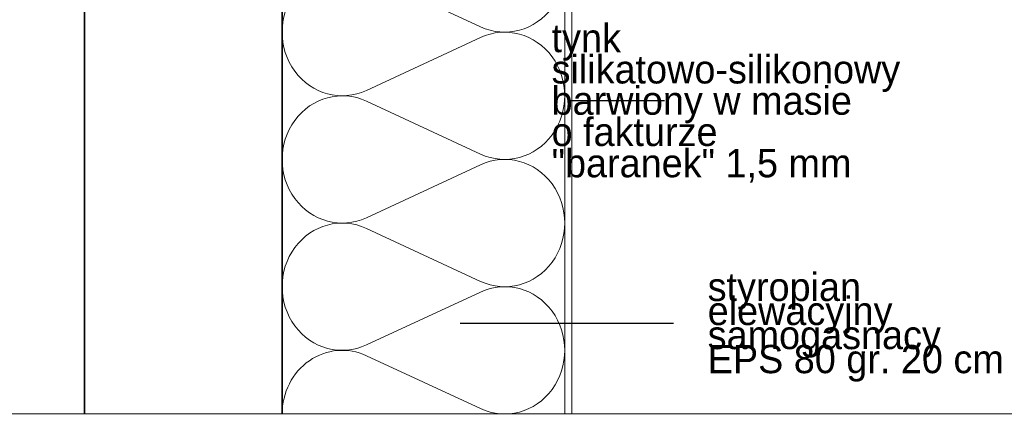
# Model space of a CAD drawing. Extents: x -109972 to -86652, y 98618 to 122888.
# Tile 32 of 74: x -92628 to -91931, y 104912 to 105195. Entities that reach past the tile are written whole.
import ezdxf

# ---------------------------------------------------------------- set-up
doc = ezdxf.new("R2010")
doc.units = 0
doc.header["$MEASUREMENT"] = 0
doc.linetypes.add('Przerywana', pattern=[40, 20, -20])
for name, color, linetype, lineweight in [('A-Opisy_Nr_Pióra__21', 7, 'Continuous', 13), ('ARCH TABELA_Nr_Pióra__21', 7, 'Continuous', 13), ('Arch wykończenie_Nr_Pióra__46', 5, 'Continuous', 13), ('Arch ściany nośne_Nr_Pióra__27', 7, 'Continuous', 35), ('INWENT.ŚCIANY_Nr_Pióra__21', 7, 'Continuous', 13)]:
    doc.layers.add(name, color=color, linetype=linetype, lineweight=lineweight)
doc.layers.add('Arch ocieplenie', color=7, linetype='Continuous')
doc.layers.add('Arch ocieplenie_Nr_Pióra__25', color=7, linetype='Continuous', lineweight=15, true_color=0x40a5ff)
doc.styles.add('GENERATED_STYLE_4', font='txt')
doc.dimstyles.new('GENERATED_STYLE__5', dxfattribs={"dimtxt": 0.18, "dimasz": 27.36, "dimexe": 0.18, "dimexo": 0.0625, "dimgap": 0.09, "dimtad": 0, "dimtih": 1, "dimtoh": 1, "dimdec": 4, "dimzin": 0, "dimdsep": 46, "dimcen": 0.09, "dimadec": 0, "dimazin": 0, "dimtfac": 1, "dimtdec": 4, "dimtmove": 0, "dimatfit": 3, "dimldrblk": 'ARROWHEAD_5', "dimfxl": 0, "dimtolj": 1, "dimtzin": 0, "dimarcsym": 0})

# ---------------------------------------------------------------- blocks, each defined once
blk = doc.blocks.new('Izolacja cieplna 14_21', base_point=(-92441.93, 104916.44))
at = {"layer": 'Arch ocieplenie_Nr_Pióra__25', "linetype": 'Continuous'}
for p, q in [((-92382.33, 105325.22), (-92301.52, 105362.66)), ((-92301.52, 105280.22), (-92382.33, 105317.66)), ((-92382.33, 105235.22), (-92301.52, 105272.66)), ((-92301.52, 105190.22), (-92382.33, 105227.66)), ((-92382.33, 105145.22), (-92301.52, 105182.66)), ((-92301.52, 105100.22), (-92382.33, 105137.66)), ((-92382.33, 105055.22), (-92301.52, 105092.66)), ((-92301.52, 105010.22), (-92382.33, 105047.66)), ((-92382.33, 104965.22), (-92301.52, 105002.66)), ((-92301.52, 104920.22), (-92382.33, 104957.66))]:
    blk.add_line(p, q, dxfattribs=at)
for centre, start_param, end_param in [((-92284.46, 105321.44), 2.728799, 6.695979), ((-92399.39, 105366.44), 1.570796, 3.554385), ((-92399.39, 105276.44), 5.870392, 9.837571), ((-92284.46, 105231.44), 2.728799, 6.695979), ((-92399.39, 105186.44), 5.870392, 9.837571), ((-92284.46, 105141.44), 2.728799, 6.695979), ((-92399.39, 105096.44), 5.870392, 9.837571), ((-92284.46, 105051.44), 2.728799, 6.695979), ((-92399.39, 105006.44), 5.870392, 9.837571), ((-92284.46, 104961.44), 2.728799, 6.695979), ((-92399.39, 104916.44), 5.870392, 7.853982)]:
    blk.add_ellipse(centre, major_axis=(0, 45), ratio=0.945236, start_param=start_param, end_param=end_param, dxfattribs=at)
blk = doc.blocks.new('ARROWHEAD_5')
at = {"color": 0, "linetype": 'Continuous', "lineweight": 0}
blk.add_line((0, 0), (-1, 0), dxfattribs=at)
blk.add_solid([(-1, 0.2679), (0, 0), (-1, -0.2679), (-1, 0.2679)], dxfattribs=at)

msp = doc.modelspace()

# ---------------------------------------------------------------- linework, layer by layer
at = {"layer": 'ARCH TABELA_Nr_Pióra__21', "linetype": 'Continuous'}
msp.add_line((-90175.94, 104916.44), (-94250.94, 104916.44), dxfattribs=at)
at = {"layer": 'Arch wykończenie_Nr_Pióra__46', "linetype": 'Continuous'}
for p, q in [((-92241.92, 104916.44), (-92241.92, 105366.44)), ((-92236.92, 104916.44), (-92236.92, 105366.44))]:
    msp.add_line(p, q, dxfattribs=at)
at = {"layer": 'Arch ściany nośne_Nr_Pióra__27', "linetype": 'Continuous'}
for p, q in [((-92581.92, 104916.44), (-92581.92, 105396.44)), ((-92441.92, 104916.44), (-92441.92, 105396.44))]:
    msp.add_line(p, q, dxfattribs=at)
at = {"layer": 'INWENT.ŚCIANY_Nr_Pióra__21', "linetype": 'Przerywana'}
msp.add_line((-92916.93, 104916.44), (-92236.92, 104916.44), dxfattribs=at)

# ---------------------------------------------------------------- block references
at = {"layer": 'Arch ocieplenie', "color": 104, "linetype": 'Continuous', "lineweight": 20, "true_color": 0x029e21}
msp.add_blockref('Izolacja cieplna 14_21', (-92441.93, 104916.44), dxfattribs=at)

# ---------------------------------------------------------------- texts
at = {"layer": 'A-Opisy_Nr_Pióra__21', "linetype": 'Continuous', "char_height": 20, "attachment_point": 4, "style": 'GENERATED_STYLE_4'}
for s, insert, width, line_spacing_factor in [('{tynk \\Psilikatowo-silikonowy \\Pbarwiony w masie \\Po fakturze \\P"baranek" 1,5 mm}', (-92251.23, 105136.17), 219.671, 0.663316), ('{styropian elewacyjny\\Psamogasnacy\\PEPS 80 gr. 20 cm}', (-92140.76, 104977.78), 213.271, 0.510351)]:
    msp.add_mtext(s, dxfattribs=dict(at, insert=insert, width=width, line_spacing_factor=line_spacing_factor))

# ---------------------------------------------------------------- leaders
at = {"layer": 'A-Opisy_Nr_Pióra__21', "linetype": 'Continuous', "annotation_type": 0, "has_hookline": 1, "hookline_direction": 1}
for points, text_width in [([(-92239.38, 105138.06), (-92171.28, 105138.06)], 307.62), ([(-92315.94, 104980.64), (-92164.88, 104980.64)], 197.14)]:
    msp.add_leader(points, dimstyle='GENERATED_STYLE__5', dxfattribs=dict(at, text_width=text_width))

doc.saveas('drawing.dxf')
